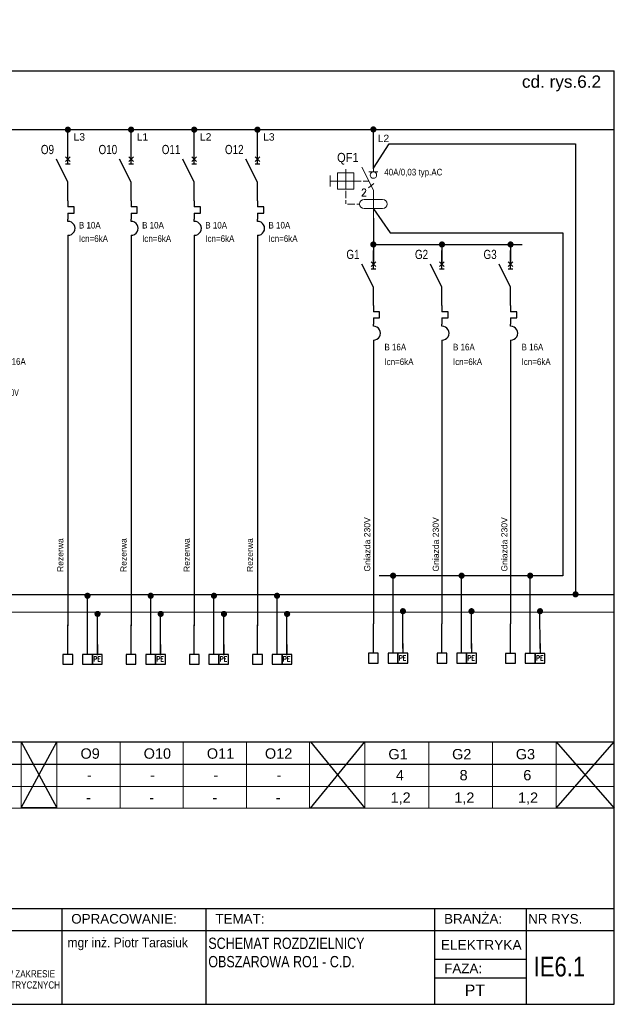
# Model space of a CAD drawing. Header units: millimetres. Extents: x 83969 to 164243, y -22860 to 4849.
# Tile 18 of 116: x 163447 to 163495, y -22523 to -22443. Entities that reach past the tile are written whole.
import ezdxf
from ezdxf.enums import TextEntityAlignment as Align

# ---------------------------------------------------------------- set-up
doc = ezdxf.new("R2010")
doc.units = ezdxf.units.MM
doc.linetypes.add('DASHED', pattern=[19.05, 12.7, -6.35])
doc.layers.get('0').update_dxf_attribs({"color": 251, "lineweight": 0})
for name, color, linetype in [('! GB N', 5, 'Continuous'), ('! GB Odbiory', 7, 'Continuous'), ('! GB Opis', 7, 'Continuous'), ('! GB PE', 96, 'Continuous'), ('! GB Przewody', 7, 'Continuous'), ('! GB Zabezpieczenia', 7, 'Continuous'), ('!TABELKA', 7, 'Continuous'), ('2DE_TXTART', 7, 'Continuous'), ('2DE_TXTCAR', 7, 'Continuous'), ('2DE_TXTFUN', 7, 'Continuous'), ('2DE_TXTLNK', 7, 'Continuous'), ('2DE_TXTMAN', 7, 'Continuous'), ('2DE_TXTNUM', 7, 'Continuous'), ('2DE_TXTORD', 7, 'Continuous'), ('2DE_TXTOTH', 7, 'Continuous'), ('2DE_TXTPFN', 7, 'Continuous'), ('2DE_TXTPIN', 7, 'Continuous'), ('B_strefy', 253, 'Continuous'), ('ROZDZIELNICE', 7, 'Continuous')]:
    doc.layers.add(name, color=color, linetype=linetype)
for name, color, linetype, lineweight in [('2DE_OBJ_Hager', 7, 'Continuous', 18), ('2DE_SYM_Hager', 7, 'Continuous', 18), ('E_schematy 2', 3, 'Continuous', 20), ('E_TXT', 3, 'Continuous', 25), ('TABELA', 7, 'Continuous', 0)]:
    doc.layers.add(name, color=color, linetype=linetype, lineweight=lineweight)
doc.styles.add('Arial', font='arial.ttf')
doc.styles.add('CP_ATTR', font='ROMANS.SHX')
doc.styles.add('CP_ELATT', font='cp_simplex.shx')
doc.styles.add('CP_ELATT_IT', font='cp_simplex.shx', dxfattribs={"oblique": 15})
doc.styles.add('Romans', font='romans.shx', dxfattribs={"width": 0.8})
doc.styles.get("Standard").update_dxf_attribs({"font": 'arial.ttf'})

# ---------------------------------------------------------------- blocks, each defined once
blk = doc.blocks.new('ramka A4')
at = {"linetype": 'ByBlock', "ltscale": 10}
blk.add_line((7.46, 199.45), (7.46, 205.66), dxfattribs=at)
for p, q in [((0.08, 0), (0.08, 195)), ((0.08, 195), (287.46, 195)), ((287.46, 0), (287.46, 195)), ((0.08, 20), (287.46, 20)), ((89.13, 20), (89.13, 0)), ((130.5, 20), (130.5, 0)), ((172.08, 20), (172.08, 0)), ((202.17, 20), (202.17, 0)), ((249.93, 20), (249.93, 0)), ((269.04, 20), (269.04, 0)), ((0.08, 15.39), (287.46, 15.39)), ((0.08, 0), (287.46, 0))]:
    blk.add_line(p, q)
for points in [[(249.93, 9.44), (269.04, 9.44)], [(249.93, 5.53), (269.04, 5.53)]]:
    blk.add_lwpolyline(points)
at = {"layer": '!TABELKA', "style": 'Arial'}
for s, height, width, p in [('DOSTOSOWANIE BUDYNKU DO OBOWIĄZUJĄCYCH PRZEPISÓW  Z ZAKRESU ', 1.9, 0.8, (1.3, 12.7)), ('mgr inż. Ireneusz Lewczuk', 2, 0.9, (89.41, 12.16)), ('mgr inż. Wiesław Kołodziej', 2, 0.9, (131.59, 12.94)), ('OCHRONY P.POŻ  w ramach zadania p/n:  „Modernizacja obiektów użytkowanych przez ', 1.9, 0.8, (1.3, 10.19)), ('mgr inż. Piotr Tarasiuk', 2, 0.9, (173.3, 11.9)), ('MAZ/0390/POOE/08', 2, 0.9, (89.3, 8.42)), ('MAZ/0315/POOE/15', 2, 0.9, (131.47, 9.06)), ('Mazowiecki Urząd Wojewódzki w Warszawie” ul. 11go Listopada 2; 05-220 Zielonka ', 1.9, 0.8, (1.3, 7.67)), ('DZ. EW. NR 7; 8; 9; 10; 11; 12; 13; 14 obr. 5-20-07 nr obrębu: 0030; nazwa jedn: 143404_1', 1.9, 0.8, (1.3, 4.84)), ('W SPECJALNOŚCI INSTALACYJNEJ W ZAKRESIE ', 1.5, 0.8, (89.57, 5.62)), ('W SPECJALNOŚCI INSTALACYJNEJ W ZAKRESIE ', 1.5, 0.8, (131.3, 5.62)), ('SIECI, INSTALACJI I URZĄDZEŃ ELEKTRYCZNYCH ', 1.5, 0.8, (89.57, 3.29)), ('SIECI, INSTALACJI I URZĄDZEŃ ELEKTRYCZNYCH ', 1.5, 0.8, (131.3, 3.29)), ('I ELEKTROENERGETYCZNYCH', 1.5, 0.8, (89.57, 1.22)), ('I ELEKTROENERGETYCZNYCH', 1.5, 0.8, (131.3, 1.22))]:
    blk.add_text(s, height=height, dxfattribs=dict(at, width=width)).set_placement(p)
at = {"style": 'Arial'}
for s, p in [('OBIEKT:', (1.49, 16.86)), ('PROJEKTANT:', (91.09, 16.86)), ('SPRZWDZAJĄCY:', (132.8, 16.86)), ('OPRACOWANIE:', (174.08, 16.86)), ('TEMAT:', (204.17, 16.86)), ('BRANŻA:', (251.93, 16.86)), ('NR RYS.', (269.46, 16.86)), ('FAZA:', (251.94, 6.5))]:
    blk.add_text(s, height=2, dxfattribs=at).set_placement(p)
blk = doc.blocks.new('cpelv_niec07_ns0026h')
for p, q in [((0, 2.5), (0, 7.5)), ((0, -2.5), (-3.12, 3.75)), ((0.62, 4.38), (-0.63, 3.12)), ((-0.63, 4.38), (0.62, 3.12)), ((-0.63, 2.5), (0.62, 2.5)), ((0, -7.5), (0, -2.5)), ((0, -7.5), (0, -9.15)), ((1.7, -9.15), (0, -9.15)), ((1.7, -10.85), (1.7, -9.15)), ((0, -10.85), (1.7, -10.85)), ((0, -10.85), (0, -12.5)), ((0, -13.12), (0, -12.5)), ((0, -16.87), (0, -17.5))]:
    blk.add_line(p, q)
at = {"linetype": 'Continuous'}
blk.add_line((0, -17.5), (0, -22.5), dxfattribs=at)
blk.add_arc((0.06, -15), 1.88, 268.2798, 91.7202)
at = {"linetype": 'ByBlock', "style": 'CP_ELATT_IT', "flags": 9}
for tag in ['VOLTAGE', 'IP', 'CURRENT', 'EL-STATUS', 'POWER', 'PRODUCT-TYPE', 'NUMBER', 'GROUP', 'NAME']:
    blk.add_attdef(tag, (1, 0.94), '', height=0.1, dxfattribs=at)
at = {"layer": '2DE_TXTART', "linetype": 'ByBlock', "style": 'CP_ELATT', "width": 0.9, "flags": 8}
blk.add_attdef('ARTICLE', (3, 5.14), '', height=1.8, dxfattribs=at)
at = {"layer": '2DE_TXTCAR', "linetype": 'ByBlock', "style": 'CP_ELATT', "width": 0.8, "flags": 8}
blk.add_attdef('CHARACTER', text='', height=2.5, dxfattribs=at).set_placement((-4, -6.86), align=Align.RIGHT)
at = {"layer": '2DE_TXTFUN', "linetype": 'ByBlock', "style": 'CP_ELATT', "width": 0.9, "flags": 8}
blk.add_attdef('FUNCTION', (3, -3.86), '', height=1.8, dxfattribs=at)
at = {"layer": '2DE_TXTLNK', "linetype": 'ByBlock', "style": 'CP_ELATT_IT', "oblique": 15, "width": 0.8, "flags": 8}
blk.add_attdef('LINK', text='', height=2.5, dxfattribs=at).set_placement((-4, -10.86), align=Align.RIGHT)
at = {"layer": '2DE_TXTMAN', "linetype": 'ByBlock', "style": 'CP_ELATT', "width": 0.9, "flags": 8}
blk.add_attdef('PRODUCER', (3, 2.14), '', height=1.8, dxfattribs=at)
at = {"layer": '2DE_TXTNUM', "linetype": 'ByBlock', "style": 'CP_ELATT', "width": 0.8, "flags": 8}
blk.add_attdef('TAG', text='', height=2.5, dxfattribs=at).set_placement((-4, 5.14), align=Align.RIGHT)
at = {"layer": '2DE_TXTORD', "linetype": 'ByBlock', "style": 'CP_ELATT', "width": 0.9, "flags": 8}
blk.add_attdef('ORDER-NO', (3, -0.86), '', height=1.8, dxfattribs=at)
at = {"layer": '2DE_TXTOTH', "linetype": 'ByBlock', "style": 'CP_ELATT', "width": 0.9, "flags": 8}
blk.add_attdef('OTHER', (3, -6.86), '', height=1.8, dxfattribs=at)
at = {"layer": '2DE_TXTPFN', "linetype": 'ByBlock', "style": 'CP_ELATT', "width": 0.8, "flags": 8}
blk.add_attdef('CF1', (0.5, 8), '', height=1.8, dxfattribs=at)
blk.add_attdef('CF2', text='', height=1.8, dxfattribs=at).set_placement((0.5, -23), align=Align.TOP_LEFT)
at = {"layer": '2DE_TXTPIN', "linetype": 'ByBlock', "style": 'CP_ELATT', "width": 0.8, "flags": 8}
blk.add_attdef('CP1', (-0.8, 5.5), '', height=1.8, rotation=90, dxfattribs=at)
blk.add_attdef('CP2', text='', height=1.8, rotation=90, dxfattribs=at).set_placement((-0.8, -20.5), align=Align.RIGHT)
blk = doc.blocks.new('LISTWA 1_N_PE')
for p, q in [((0, -24), (0, 0)), ((16, -24), (16, -8)), ((24, -16), (24, -24))]:
    blk.add_line(p, q)
for points in [[(-4, -32), (4, -32), (4, -24), (-4, -24)], [(12, -32), (20, -32), (20, -24), (12, -24)], [(20, -32), (28, -32), (28, -24), (20, -24)]]:
    blk.add_lwpolyline(points, close=True)
at = {"style": 'Romans', "width": 0.8}
blk.add_text('PE', height=4, dxfattribs=at).set_placement((20.73, -29.79))
at = {"width": 0.75}
blk.add_attdef('N', (12.85, -30.3), '', height=4, dxfattribs=at)
for tag, p in [('PRZEWÓD', (-4.36, -39.93)), ('MOC', (6.8, -47.63))]:
    blk.add_attdef(tag, p, '', height=4.75)
at = {"flags": 4}
blk.add_attdef('NR ', (9.64, -55.59), '', height=4.75, dxfattribs=at)
blk = doc.blocks.new('A$C61F7E6F3')
blk.add_line((-37.5, 0), (37.5, 0))
blk.add_circle((0, -26.5), 26.5)
blk = doc.blocks.new('cpelv_eiec07_ns0023_p1')
for p, q in [((0, 7.5), (0, 2.5)), ((-7.5, 2.2), (-7.5, 3.2)), ((0, -2.5), (-3.12, 3.75)), ((-11.7, 1.5), (-11.7, -1.5)), ((-11.7, 0), (-9.7, 0)), ((-9.7, 0), (-5.3, 0)), ((-7.5, 2.2), (-7.5, -2.2)), ((-5.3, 0), (-3.3, 0)), ((-2.8, 0), (-1.25, 0)), ((-1.36, -1.85), (0.11, -0.65)), ((0, -2.5), (0, -10)), ((-7.5, -4.7), (-7.5, -2.7)), ((-7.5, -6.2), (-7.5, -5.2)), ((-2.5, -5), (2.5, -5)), ((-7, -6.25), (-5, -6.25)), ((-4.5, -6.25), (-3.75, -6.25)), ((2.5, -7.5), (-2.5, -7.5))]:
    blk.add_line(p, q)
blk.add_lwpolyline([(-9.7, -2.2), (-5.3, -2.2), (-5.3, 2.2), (-9.7, 2.2)], close=True)
for centre, start, end in [((-2.5, -6.25), 90, 270), ((2.5, -6.25), 270, 90)]:
    blk.add_arc(centre, 1.25, start, end)
at = {"xscale": 0.03333333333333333, "yscale": 0.03333333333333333, "zscale": 0.03333333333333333}
blk.add_blockref('A$C61F7E6F3', (0, 2.5), dxfattribs=at)
at = {"style": 'CP_ATTR'}
blk.add_text('2', height=2, dxfattribs=at).set_placement((-3.4, -4.09))
at = {"linetype": 'ByBlock', "style": 'CP_ELATT', "flags": 9}
for tag in ['VOLTAGE', 'TEXT_01', 'NAME', 'GROUP', 'NUMBER', 'PRODUCT-TYPE', 'POWER', 'EL-STATUS', 'CURRENT', 'IP', 'PRODUCER']:
    blk.add_attdef(tag, (1, -1.56), '', height=0.1, dxfattribs=at)
at = {"layer": '2DE_TXTART', "linetype": 'ByBlock', "style": 'CP_ELATT', "width": 0.6, "flags": 8}
for tag, p in [('ARTICLE', (4, 3.55)), ('ARTICLE-1', (4, 0.55)), ('ARTICLE-2', (4, -2.45))]:
    blk.add_attdef(tag, p, '', height=1.8, dxfattribs=at)
at = {"layer": '2DE_TXTCAR', "linetype": 'ByBlock', "style": 'CP_ELATT', "width": 0.6, "flags": 8}
blk.add_attdef('CHARACTER', text='', height=1.8, dxfattribs=at).set_placement((-9, -5.45), align=Align.RIGHT)
at = {"layer": '2DE_TXTFUN', "linetype": 'ByBlock', "style": 'CP_ELATT', "width": 0.6, "flags": 8}
blk.add_attdef('FUNCTION', (4, -5.45), '', height=1.8, dxfattribs=at)
at = {"layer": '2DE_TXTLNK', "linetype": 'ByBlock', "style": 'CP_ELATT_IT', "oblique": 15, "width": 0.6, "flags": 8}
blk.add_attdef('LINK', text='', height=1.8, dxfattribs=at).set_placement((-9, -8.45), align=Align.RIGHT)
at = {"layer": '2DE_TXTNUM', "linetype": 'ByBlock', "style": 'CP_ELATT', "width": 0.6, "flags": 8}
blk.add_attdef('TAG', text='', height=2.5, dxfattribs=at).set_placement((-4, 5.14), align=Align.RIGHT)
at = {"layer": '2DE_TXTORD', "linetype": 'ByBlock', "style": 'CP_ELATT', "width": 0.6, "flags": 8}
blk.add_attdef('ORDER-NO', (4, 6.55), '', height=1.8, dxfattribs=at)
at = {"layer": '2DE_TXTOTH', "linetype": 'ByBlock', "style": 'CP_ELATT', "width": 0.6, "flags": 8}
blk.add_attdef('OTHER', (4, -8.45), '', height=1.8, dxfattribs=at)
at = {"layer": '2DE_TXTPFN', "linetype": 'ByBlock', "style": 'CP_ELATT', "width": 0.6, "flags": 8}
blk.add_attdef('CF1', (0.5, 8), '', height=1.8, dxfattribs=at)
blk.add_attdef('CF2', text='', height=1.8, dxfattribs=at).set_placement((0.5, -10.5), align=Align.TOP_LEFT)
at = {"layer": '2DE_TXTPIN', "linetype": 'ByBlock', "style": 'CP_ELATT', "width": 0.6, "flags": 8}
blk.add_attdef('CP1', (-0.8, 5.5), '', height=1.8, rotation=90, dxfattribs=at)
blk.add_attdef('CP2', text='', height=1.8, rotation=90, dxfattribs=at).set_placement((-0.8, -9), align=Align.RIGHT)
blk = doc.blocks.new('cpelv_n07_13_02_N0d11')
for p, q in [((-8.99, 2.5), (-8.99, 7.5)), ((0, 2.5), (0, 7.5)), ((0, -2.5), (-3.13, 3.75)), ((-11.64, 2.5), (-14.77, 2.5)), ((-14.77, 2.5), (-14.77, -2.5)), ((-13.88, -1.25), (-12.63, 1.25)), ((-12.63, 1.25), (-12, 1.25)), ((-6.35, 0), (-5.5, 0)), ((-5, 0), (-3, 0)), ((-2.5, 0), (-1.25, 0)), ((-14.77, -2.5), (-11.64, -2.5)), ((-14.5, -1.25), (-13.88, -1.25)), ((-8.99, -7.5), (-8.99, -2.5)), ((0, -7.5), (0, -2.5))]:
    blk.add_line(p, q)
blk.add_lwpolyline([(-6.35, -2.5), (-6.35, 2.5), (-11.64, 2.5), (-11.64, -2.5)], close=True)
at = {"linetype": 'ByBlock', "style": 'CP_ELATT_IT', "flags": 9}
for tag in ['VOLTAGE', 'IP', 'CURRENT', 'EL-STATUS', 'POWER', 'PRODUCT-TYPE', 'NUMBER', 'GROUP', 'NAME']:
    blk.add_attdef(tag, (1, -1.56), '', height=0.1, dxfattribs=at)
at = {"layer": '2DE_TXTART', "linetype": 'ByBlock', "style": 'CP_ELATT', "width": 0.9, "flags": 8}
blk.add_attdef('ARTICLE', (3, 5.14), '', height=1.8, dxfattribs=at)
at = {"layer": '2DE_TXTCAR', "linetype": 'ByBlock', "style": 'CP_ELATT', "width": 0.8, "flags": 8}
blk.add_attdef('CHARACTER', text='', height=2.5, dxfattribs=at).set_placement((-19, -6.86), align=Align.RIGHT)
at = {"layer": '2DE_TXTFUN', "linetype": 'ByBlock', "style": 'CP_ELATT', "width": 0.9, "flags": 8}
blk.add_attdef('FUNCTION', (3, -3.86), '', height=1.8, dxfattribs=at)
at = {"layer": '2DE_TXTLNK', "linetype": 'ByBlock', "style": 'CP_ELATT_IT', "oblique": 15, "width": 0.8, "flags": 8}
blk.add_attdef('LINK', text='', height=2.5, dxfattribs=at).set_placement((-19, -10.86), align=Align.RIGHT)
at = {"layer": '2DE_TXTMAN', "linetype": 'ByBlock', "style": 'CP_ELATT', "width": 0.9, "flags": 8}
blk.add_attdef('PRODUCER', (3, 2.14), '', height=1.8, dxfattribs=at)
at = {"layer": '2DE_TXTNUM', "linetype": 'ByBlock', "style": 'CP_ELATT', "width": 0.8, "flags": 8}
blk.add_attdef('TAG', text='', height=2.5, dxfattribs=at).set_placement((-19, 5.14), align=Align.RIGHT)
at = {"layer": '2DE_TXTORD', "linetype": 'ByBlock', "style": 'CP_ELATT', "width": 0.9, "flags": 8}
blk.add_attdef('ORDER-NO', (3, -0.86), '', height=1.8, dxfattribs=at)
at = {"layer": '2DE_TXTOTH', "linetype": 'ByBlock', "style": 'CP_ELATT', "width": 0.9, "flags": 8}
blk.add_attdef('OTHER', (3, -6.86), '', height=1.8, dxfattribs=at)
at = {"layer": '2DE_TXTPFN', "linetype": 'ByBlock', "style": 'CP_ELATT', "width": 0.8, "flags": 8}
for tag, p in [('CF1', (-14.5, 8)), ('CF3', (0.5, 8))]:
    blk.add_attdef(tag, p, '', height=1.8, dxfattribs=at)
for tag, p in [('CF2', (-14.5, -8)), ('CF4', (0.5, -8))]:
    blk.add_attdef(tag, text='', height=1.8, dxfattribs=at).set_placement(p, align=Align.TOP_LEFT)
at = {"layer": '2DE_TXTPIN', "linetype": 'ByBlock', "style": 'CP_ELATT', "width": 0.8, "flags": 8}
for tag, p in [('CP1', (-15.8, 5.5)), ('CP3', (-0.8, 5.5))]:
    blk.add_attdef(tag, p, '', height=1.8, rotation=90, dxfattribs=at)
for tag, p in [('CP2', (-15.8, -5.5)), ('CP4', (-0.8, -5.5))]:
    blk.add_attdef(tag, text='', height=1.8, rotation=90, dxfattribs=at).set_placement(p, align=Align.RIGHT)

msp = doc.modelspace()

# ---------------------------------------------------------------- linework, layer by layer
at = {"layer": '! GB N', "ltscale": 2}
msp.add_line((163382.849, -22490.076), (163494.927, -22490.076), dxfattribs=at)
at = {"layer": '! GB N'}
for points in [[(163475.31, -22455.362), (163476.604, -22453.364), (163491.768, -22453.366), (163491.774, -22489.904)], [(163475.31, -22458.675), (163476.664, -22460.629), (163490.744, -22460.629), (163490.744, -22488.559), (163475.786, -22488.559)]]:
    msp.add_lwpolyline(points, dxfattribs=at)
at = {"layer": '! GB N', "color": 5, "linetype": 'DASHED', "ltscale": 2, "const_width": 0.25}
for points in [[(163476.788, -22488.556, 1), (163477.038, -22488.556, 1)], [(163482.371, -22488.556, 1), (163482.621, -22488.556, 1)], [(163487.955, -22488.556, 1), (163488.205, -22488.556, 1)], [(163491.649, -22490.075, 1), (163491.899, -22490.075, 1)], [(163451.907, -22490.193, 1), (163452.157, -22490.193, 1)], [(163457.053, -22490.193, 1), (163457.303, -22490.193, 1)], [(163462.199, -22490.193, 1), (163462.449, -22490.193, 1)], [(163467.344, -22490.193, 1), (163467.594, -22490.193, 1)]]:
    msp.add_lwpolyline(points, format="xyb", close=True, dxfattribs=at)
at = {"layer": '! GB PE', "ltscale": 2}
msp.add_line((163382.849, -22491.508), (163494.927, -22491.517), dxfattribs=at)
at = {"layer": '! GB Przewody'}
for p, q in [((163450.432, -22454.576), (163450.432, -22452.221)), ((163455.578, -22454.576), (163455.578, -22452.221)), ((163460.724, -22454.576), (163460.724, -22452.221)), ((163465.869, -22454.576), (163465.869, -22452.221)), ((163475.31, -22454.156), (163475.31, -22452.167)), ((163475.31, -22455.41), (163475.31, -22452.292)), ((163475.31, -22459.425), (163475.31, -22463.181)), ((163475.31, -22461.576), (163487.416, -22461.576)), ((163480.894, -22461.576), (163480.894, -22463.181)), ((163486.478, -22461.576), (163486.478, -22463.181)), ((163475.31, -22471.053), (163475.31, -22492.482)), ((163480.894, -22471.053), (163480.894, -22492.482)), ((163486.478, -22471.053), (163486.478, -22492.482))]:
    msp.add_line(p, q, dxfattribs=at)
at = {"layer": '! GB Przewody', "const_width": 0.25}
for points in [[(163450.307, -22452.221, 1), (163450.557, -22452.221, 1)], [(163455.453, -22452.221, 1), (163455.703, -22452.221, 1)], [(163460.599, -22452.221, 1), (163460.849, -22452.221, 1)], [(163465.744, -22452.221, 1), (163465.994, -22452.221, 1)], [(163475.185, -22452.203, 1), (163475.435, -22452.203, 1)], [(163475.185, -22461.576, 1), (163475.435, -22461.576, 1)], [(163480.769, -22461.576, 1), (163481.019, -22461.576, 1)], [(163486.353, -22461.576, 1), (163486.603, -22461.576, 1)], [(163452.723, -22491.671, 1), (163452.973, -22491.671, 1)], [(163457.868, -22491.671, 1), (163458.118, -22491.671, 1)], [(163463.014, -22491.671, 1), (163463.264, -22491.671, 1)], [(163468.16, -22491.671, 1), (163468.41, -22491.671, 1)], [(163477.591, -22491.449, 1), (163477.841, -22491.449, 1)], [(163483.175, -22491.449, 1), (163483.425, -22491.449, 1)], [(163488.759, -22491.449, 1), (163489.009, -22491.449, 1)]]:
    msp.add_lwpolyline(points, format="xyb", close=True, dxfattribs=at)
at = {"layer": '! GB Przewody'}
for points in [[(163382.817, -22452.221), (163494.927, -22452.221)], [(163450.432, -22462.43), (163450.432, -22492.635)], [(163455.578, -22462.43), (163455.578, -22492.635)], [(163460.724, -22462.43), (163460.724, -22492.635)], [(163465.869, -22462.43), (163465.869, -22492.635)], [(163476.91, -22493.282), (163476.91, -22488.556)], [(163482.494, -22493.282), (163482.494, -22488.556)], [(163488.078, -22493.282), (163488.078, -22488.556)], [(163452.032, -22494.797), (163452.031, -22490.193)], [(163457.178, -22494.797), (163457.177, -22490.193)], [(163462.324, -22494.797), (163462.323, -22490.193)], [(163467.47, -22494.797), (163467.469, -22490.193)], [(163477.71, -22494.482), (163477.703, -22491.387)], [(163483.294, -22494.482), (163483.287, -22491.387)], [(163488.878, -22494.482), (163488.871, -22491.387)], [(163452.832, -22495.035), (163452.832, -22491.742)], [(163457.978, -22495.035), (163457.978, -22491.742)], [(163463.124, -22495.035), (163463.124, -22491.742)], [(163468.269, -22495.035), (163468.269, -22491.742)]]:
    msp.add_lwpolyline(points, dxfattribs=at)
at = {"layer": 'B_strefy', "color": 7, "linetype": 'Continuous'}
msp.add_line((163382.849, -22503.9), (163494.927, -22503.9), dxfattribs=at)
at = {"layer": 'E_schematy 2', "color": 7, "linetype": 'Continuous'}
for p, q in [((163446.639, -22502.095), (163446.639, -22507.461)), ((163446.639, -22502.095), (163446.639, -22507.497)), ((163449.537, -22502.095), (163449.537, -22507.497)), ((163454.683, -22502.095), (163454.683, -22507.497)), ((163459.829, -22502.095), (163459.829, -22507.497)), ((163464.975, -22502.095), (163464.975, -22507.497)), ((163470.121, -22502.095), (163470.121, -22507.497)), ((163474.626, -22502.095), (163474.626, -22507.497)), ((163479.814, -22502.095), (163479.814, -22507.461)), ((163479.814, -22502.095), (163479.814, -22507.497)), ((163485.002, -22502.095), (163485.002, -22507.461)), ((163485.002, -22502.095), (163485.002, -22507.497)), ((163490.19, -22502.095), (163490.19, -22507.461)), ((163490.19, -22502.095), (163490.19, -22507.497)), ((163382.849, -22503.9), (163494.927, -22503.9)), ((163382.849, -22503.9), (163494.927, -22503.9)), ((163382.849, -22505.73), (163494.927, -22505.73)), ((163382.849, -22507.497), (163494.927, -22507.497))]:
    msp.add_line(p, q, dxfattribs=at)
at = {"layer": 'ROZDZIELNICE'}
for points in [[(163382.849, -22502.095), (163494.927, -22502.095)], [(163446.639, -22502.095), (163449.537, -22507.461), (163446.639, -22507.461), (163449.537, -22502.095)], [(163470.197, -22502.095), (163474.626, -22507.497), (163470.197, -22507.497), (163474.626, -22502.095)], [(163490.19, -22502.095), (163494.927, -22507.497), (163490.19, -22507.497), (163494.927, -22502.095)]]:
    msp.add_lwpolyline(points, dxfattribs=at)

# ---------------------------------------------------------------- block references
at = {"layer": '! GB Odbiory', "xscale": 0.1, "yscale": 0.1, "zscale": 0.1}
for p in [(163450.432, -22492.564), (163455.578, -22492.564), (163460.724, -22492.564), (163465.869, -22492.564), (163475.31, -22492.482), (163480.894, -22492.482), (163486.478, -22492.483)]:
    msp.add_blockref('LISTWA 1_N_PE', p, dxfattribs=at)
at = {"layer": '! GB Zabezpieczenia'}
ref = msp.add_blockref('cpelv_niec07_ns0026h', (163450.432, -22455.759), dxfattribs=dict(at, xscale=0.3, yscale=0.3, zscale=0.3))
ref.add_attrib('TAG', 'O9', dxfattribs={"layer": '2DE_TXTNUM', "color": 7, "linetype": 'ByBlock', "height": 0.75, "style": 'CP_ELATT', "width": 0.8, "flags": 8}).set_placement((163449.303, -22454.215), align=Align.RIGHT)
ref.add_attrib('ARTICLE', 'B 10A', (163451.332, -22460.276), dxfattribs={"layer": '2DE_TXTART', "color": 7, "linetype": 'ByBlock', "height": 0.54, "style": 'CP_ELATT', "width": 0.9, "flags": 8})
ref.add_attrib('PRODUCER', 'Icn=6kA', (163451.332, -22461.367), dxfattribs={"layer": '2DE_TXTMAN', "color": 7, "linetype": 'ByBlock', "height": 0.54, "style": 'CP_ELATT', "width": 0.9, "flags": 8})
ref = msp.add_blockref('cpelv_niec07_ns0026h', (163455.578, -22455.759), dxfattribs=dict(at, xscale=0.3, yscale=0.3, zscale=0.3))
ref.add_attrib('TAG', 'O10', dxfattribs={"layer": '2DE_TXTNUM', "color": 7, "linetype": 'ByBlock', "height": 0.75, "style": 'CP_ELATT', "width": 0.8, "flags": 8}).set_placement((163454.449, -22454.215), align=Align.RIGHT)
ref.add_attrib('ARTICLE', 'B 10A', (163456.478, -22460.276), dxfattribs={"layer": '2DE_TXTART', "color": 7, "linetype": 'ByBlock', "height": 0.54, "style": 'CP_ELATT', "width": 0.9, "flags": 8})
ref.add_attrib('PRODUCER', 'Icn=6kA', (163456.478, -22461.367), dxfattribs={"layer": '2DE_TXTMAN', "color": 7, "linetype": 'ByBlock', "height": 0.54, "style": 'CP_ELATT', "width": 0.9, "flags": 8})
ref = msp.add_blockref('cpelv_niec07_ns0026h', (163460.724, -22455.759), dxfattribs=dict(at, xscale=0.3, yscale=0.3, zscale=0.3))
ref.add_attrib('TAG', 'O11', dxfattribs={"layer": '2DE_TXTNUM', "color": 7, "linetype": 'ByBlock', "height": 0.75, "style": 'CP_ELATT', "width": 0.8, "flags": 8}).set_placement((163459.595, -22454.215), align=Align.RIGHT)
ref.add_attrib('ARTICLE', 'B 10A', (163461.624, -22460.276), dxfattribs={"layer": '2DE_TXTART', "color": 7, "linetype": 'ByBlock', "height": 0.54, "style": 'CP_ELATT', "width": 0.9, "flags": 8})
ref.add_attrib('PRODUCER', 'Icn=6kA', (163461.624, -22461.367), dxfattribs={"layer": '2DE_TXTMAN', "color": 7, "linetype": 'ByBlock', "height": 0.54, "style": 'CP_ELATT', "width": 0.9, "flags": 8})
ref = msp.add_blockref('cpelv_niec07_ns0026h', (163465.869, -22455.759), dxfattribs=dict(at, xscale=0.3, yscale=0.3, zscale=0.3))
ref.add_attrib('TAG', 'O12', dxfattribs={"layer": '2DE_TXTNUM', "color": 7, "linetype": 'ByBlock', "height": 0.75, "style": 'CP_ELATT', "width": 0.8, "flags": 8}).set_placement((163464.741, -22454.215), align=Align.RIGHT)
ref.add_attrib('ARTICLE', 'B 10A', (163466.769, -22460.276), dxfattribs={"layer": '2DE_TXTART', "color": 7, "linetype": 'ByBlock', "height": 0.54, "style": 'CP_ELATT', "width": 0.9, "flags": 8})
ref.add_attrib('PRODUCER', 'Icn=6kA', (163466.769, -22461.367), dxfattribs={"layer": '2DE_TXTMAN', "color": 7, "linetype": 'ByBlock', "height": 0.54, "style": 'CP_ELATT', "width": 0.9, "flags": 8})
ref = msp.add_blockref('cpelv_niec07_ns0026h', (163475.31, -22464.306), dxfattribs=dict(at, xscale=0.3, yscale=0.3, zscale=0.3))
ref.add_attrib('TAG', 'G1', dxfattribs={"layer": '2DE_TXTNUM', "color": 7, "linetype": 'ByBlock', "height": 0.75, "style": 'CP_ELATT', "width": 0.8, "flags": 8}).set_placement((163474.182, -22462.762), align=Align.RIGHT)
ref.add_attrib('ARTICLE', 'B 16A', (163476.21, -22470.203), dxfattribs={"layer": '2DE_TXTART', "color": 7, "linetype": 'ByBlock', "height": 0.54, "style": 'CP_ELATT', "width": 0.9, "flags": 8})
ref.add_attrib('PRODUCER', 'Icn=6kA', (163476.21, -22471.401), dxfattribs={"layer": '2DE_TXTMAN', "color": 7, "linetype": 'ByBlock', "height": 0.54, "style": 'CP_ELATT', "width": 0.9, "flags": 8})
ref = msp.add_blockref('cpelv_niec07_ns0026h', (163480.894, -22464.306), dxfattribs=dict(at, xscale=0.3, yscale=0.3, zscale=0.3))
ref.add_attrib('TAG', 'G2', dxfattribs={"layer": '2DE_TXTNUM', "color": 7, "linetype": 'ByBlock', "height": 0.75, "style": 'CP_ELATT', "width": 0.8, "flags": 8}).set_placement((163479.765, -22462.762), align=Align.RIGHT)
ref.add_attrib('ARTICLE', 'B 16A', (163481.794, -22470.203), dxfattribs={"layer": '2DE_TXTART', "color": 7, "linetype": 'ByBlock', "height": 0.54, "style": 'CP_ELATT', "width": 0.9, "flags": 8})
ref.add_attrib('PRODUCER', 'Icn=6kA', (163481.794, -22471.401), dxfattribs={"layer": '2DE_TXTMAN', "color": 7, "linetype": 'ByBlock', "height": 0.54, "style": 'CP_ELATT', "width": 0.9, "flags": 8})
ref = msp.add_blockref('cpelv_niec07_ns0026h', (163486.478, -22464.306), dxfattribs=dict(at, xscale=0.3, yscale=0.3, zscale=0.3))
ref.add_attrib('TAG', 'G3', dxfattribs={"layer": '2DE_TXTNUM', "color": 7, "linetype": 'ByBlock', "height": 0.75, "style": 'CP_ELATT', "width": 0.8, "flags": 8}).set_placement((163485.349, -22462.762), align=Align.RIGHT)
ref.add_attrib('ARTICLE', 'B 16A', (163487.378, -22470.203), dxfattribs={"layer": '2DE_TXTART', "color": 7, "linetype": 'ByBlock', "height": 0.54, "style": 'CP_ELATT', "width": 0.9, "flags": 8})
ref.add_attrib('PRODUCER', 'Icn=6kA', (163487.378, -22471.401), dxfattribs={"layer": '2DE_TXTMAN', "color": 7, "linetype": 'ByBlock', "height": 0.54, "style": 'CP_ELATT', "width": 0.9, "flags": 8})
at = {"layer": '!TABELKA', "xscale": 0.3900000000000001, "yscale": 0.3900000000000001, "zscale": 0.3900000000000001}
msp.add_blockref('ramka A4', (163382.817, -22523.473), dxfattribs=at)
at = {"layer": '2DE_OBJ_Hager'}
ref = msp.add_blockref('cpelv_eiec07_ns0023_p1', (163475.31, -22456.406), dxfattribs=dict(at, xscale=0.3, yscale=0.3, zscale=0.3))
ref.add_attrib('ARTICLE', '40A/0,03 typ.AC', (163476.197, -22455.952), dxfattribs={"layer": '2DE_TXTART', "linetype": 'ByBlock', "height": 0.54, "style": 'CP_ELATT', "width": 0.9, "flags": 8})
ref.add_attrib('TAG', 'QF1', dxfattribs={"layer": '2DE_TXTNUM', "linetype": 'ByBlock', "height": 0.75, "style": 'CP_ELATT', "width": 0.9, "flags": 8}).set_placement((163474.11, -22454.865), align=Align.RIGHT)
at = {"layer": '2DE_SYM_Hager'}
ref = msp.add_blockref('cpelv_n07_13_02_N0d11', (163443.042, -22472.918, -14232.192), dxfattribs=dict(at, xscale=0.3, yscale=0.3, zscale=0.3))
ref.add_attrib('OTHER', '230V ', (163444.923, -22473.916, -14232.192), dxfattribs={"layer": '2DE_TXTOTH', "linetype": 'ByBlock', "height": 0.54, "style": 'CP_ELATT', "width": 0.9, "flags": 8})
ref.add_attrib('ARTICLE', '1Z/16A', (163444.91, -22471.377, -14232.192), dxfattribs={"layer": '2DE_TXTART', "linetype": 'ByBlock', "height": 0.54, "style": 'CP_ELATT', "width": 0.9, "flags": 8})
ref.add_attrib('TAG', 'P6', dxfattribs={"layer": '2DE_TXTNUM', "linetype": 'ByBlock', "height": 0.75, "style": 'CP_ELATT', "width": 0.8, "flags": 8}).set_placement((163440.688, -22473.326, -14232.192), align=Align.RIGHT)

# ---------------------------------------------------------------- texts
at = {"layer": '! GB Opis', "style": 'Arial'}
msp.add_text('cd. rys.6.2', height=1, dxfattribs=at).set_placement((163493.85, -22448.808), align=Align.RIGHT)
for s, p in [('Gniazda 230V', (163475.058, -22488.221)), ('Gniazda 230V', (163480.641, -22488.219)), ('Gniazda 230V', (163486.225, -22488.22)), ('Rezerwa', (163450.069, -22488.257)), ('Rezerwa', (163455.215, -22488.257)), ('Rezerwa', (163460.361, -22488.257)), ('Rezerwa', (163465.507, -22488.257))]:
    msp.add_text(s, height=0.5, rotation=90, dxfattribs=at).set_placement(p)
at = {"layer": '! GB Zabezpieczenia', "color": 1, "linetype": 'Continuous', "style": 'Arial'}
for s, p in [('L3', (163450.895, -22453.113)), ('L1', (163456.041, -22453.113)), ('L2', (163461.187, -22453.113)), ('L3', (163466.333, -22453.113)), ('L2', (163475.665, -22453.234))]:
    msp.add_text(s, height=0.6, dxfattribs=at).set_placement(p)
at = {"layer": 'E_TXT', "color": 7, "linetype": 'Continuous', "style": 'Arial'}
for s, height, p in [('O9', 0.8438, (163451.459, -22503.468)), ('O10', 0.8438, (163456.605, -22503.468)), ('O11', 0.8438, (163461.75, -22503.468)), ('O12', 0.8438, (163466.479, -22503.468)), ('G1', 0.8438, (163476.529, -22503.519)), ('G2', 0.8438, (163481.717, -22503.519)), ('G3', 0.8438, (163486.905, -22503.519)), ('-', 0.844, (163451.988, -22505.21)), ('-', 0.844, (163457.134, -22505.21)), ('-', 0.844, (163462.28, -22505.21)), ('-', 0.844, (163467.426, -22505.21)), ('4', 0.844, (163477.141, -22505.229)), ('8', 0.844, (163482.329, -22505.229)), ('6', 0.844, (163487.516, -22505.229)), ('-', 0.844, (163451.914, -22507.04)), ('-', 0.844, (163457.06, -22507.04)), ('-', 0.844, (163462.206, -22507.04)), ('-', 0.844, (163467.352, -22507.04)), ('1,2', 0.8438, (163476.709, -22507.06)), ('1,2', 0.8438, (163481.897, -22507.06)), ('1,2', 0.8438, (163487.085, -22507.06))]:
    msp.add_text(s, height=height, dxfattribs=at).set_placement(p)
at = {"layer": 'TABELA', "style": 'Arial'}
for s, height, width, p in [('SCHEMAT ROZDZIELNICY ', 0.92198, 0.79, (163461.87, -22518.963)), ('OBSZAROWA RO1 - C.D.', 0.92198, 0.79, (163461.87, -22520.458)), ('IE6.1', 1.6065, 0.8, (163488.36, -22521.206))]:
    msp.add_text(s, height=height, dxfattribs=dict(at, width=width)).set_placement(p)
for s, height, p in [('ELEKTRYKA', 0.8, (163480.799, -22519.028)), ('PT', 0.922, (163482.752, -22522.786))]:
    msp.add_text(s, height=height, dxfattribs=at).set_placement(p)

doc.saveas('drawing.dxf')
